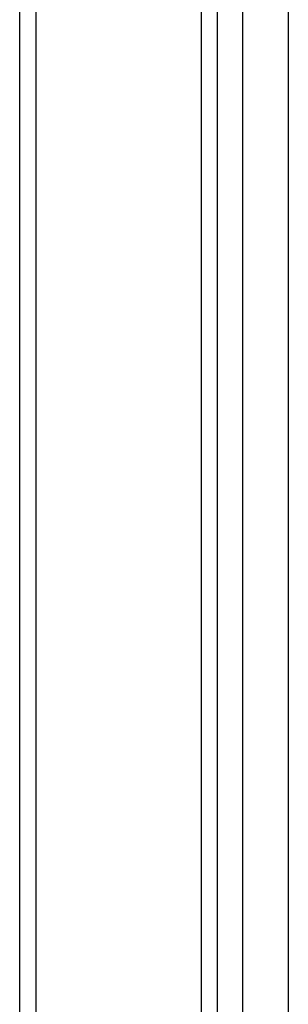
# Model space of a CAD drawing. Header units: millimetres. Extents: x 0 to 840, y 0 to 594.
# Tile 43 of 77: x 357.45 to 362.48, y 303.66 to 322.05. Entities that reach past the tile are written whole.
import ezdxf

# ---------------------------------------------------------------- set-up
doc = ezdxf.new("R2010")
doc.units = ezdxf.units.MM
doc.header["$LTSCALE"] = 2
doc.linetypes.add('SLD-Sólida', pattern=[0])

msp = doc.modelspace()

# ---------------------------------------------------------------- linework, layer by layer
at = {"color": 7, "linetype": 'SLD-Sólida', "lineweight": 25}
for p, q in [((357.45, 360.953), (357.45, 246.553)), ((357.75, 360.953), (357.75, 246.553)), ((360.85, 246.553), (360.85, 360.953)), ((361.15, 246.553), (361.15, 360.953)), ((361.625, 247.028), (361.625, 360.478)), ((362.476, 359.927), (362.476, 247.579))]:
    msp.add_line(p, q, dxfattribs=at)

doc.saveas('drawing.dxf')
